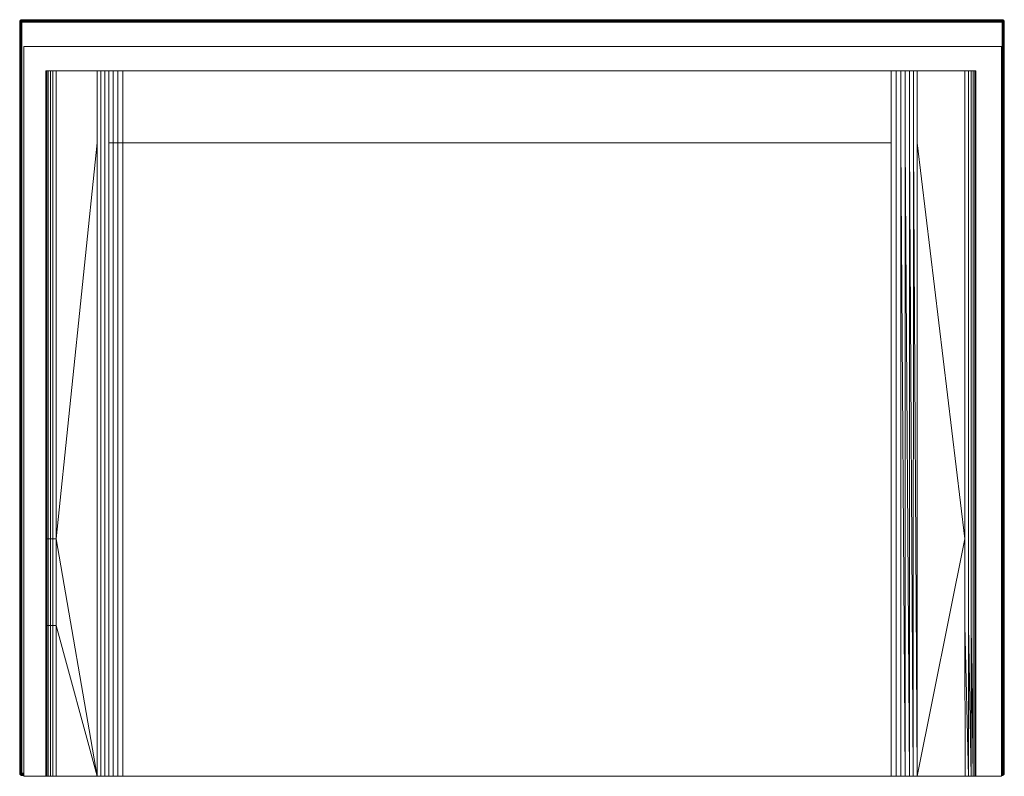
# Model space of a CAD drawing. Header units: millimetres. Extents: x 0 to 2546, y -589 to 456.
# Tile 3 of 4: x 1305 to 1899, y 0 to 456. Entities that reach past the tile are written whole.
import ezdxf

# ---------------------------------------------------------------- set-up
doc = ezdxf.new("R2010")
doc.units = ezdxf.units.MM
doc.layers.add('GM451720_dwg', color=8, linetype='Continuous', lineweight=9)

# ---------------------------------------------------------------- blocks, each defined once
blk = doc.blocks.new('GM451720_dwg-300031-Północ')
at = {"color": 8, "lineweight": 9}
for p, q in [((-593.34, 454.65), (-593.33, 454.85)), ((-593.33, 454.85), (-593.3, 455.04)), ((-593.3, 455.04), (-593.26, 455.21)), ((-593.26, 455.21), (-593.3, 455.04)), ((-593.29, 454.4), (-593.21, 454.96)), ((-593.21, 454.96), (-593.29, 454.4)), ((-593.29, 454.4), (-593.13, 454.92)), ((-593.29, 454.4), (-593.13, 454.92)), ((-593.29, 454.4), (-593.21, 454.4)), ((-593.29, 454.4), (-593.29, 1.86)), ((-593.26, 455.21), (-593.2, 455.37)), ((-593.2, 455.37), (-593.26, 455.21)), ((-593.21, 454.96), (-592.97, 455.37)), ((-592.97, 455.37), (-593.21, 454.96)), ((-593.21, 454.96), (-592.93, 455.33)), ((-593.21, 454.96), (-592.93, 455.33)), ((-593.13, 454.92), (-593.21, 454.96)), ((-593.21, 454.96), (-593.13, 454.92)), ((-593.21, 454.4), (-593.13, 454.92)), ((-593.13, 454.92), (-593.21, 454.4)), ((-593.21, 454.4), (-592.93, 454.84)), ((-593.21, 454.4), (-592.93, 454.84)), ((-593.21, 454.4), (-592.97, 454.4)), ((-593.21, 454.4), (-593.21, 1.86)), ((-593.13, 454.92), (-592.93, 455.33)), ((-592.93, 455.33), (-593.13, 454.92)), ((-593.13, 454.92), (-592.81, 455.21)), ((-593.13, 454.92), (-592.81, 455.21)), ((-592.93, 454.84), (-593.13, 454.92)), ((-593.13, 454.92), (-592.93, 454.84)), ((-592.97, 455.37), (-592.57, 455.61)), ((-592.57, 455.61), (-592.97, 455.37)), ((-592.93, 455.33), (-592.97, 455.37)), ((-592.97, 455.37), (-592.93, 455.33)), ((-592.97, 454.4), (-592.93, 454.84)), ((-592.97, 454.4), (-592.93, 454.84)), ((-592.97, 454.4), (-592.57, 454.4)), ((-592.97, 1.86), (-592.97, 454.4)), ((-592.57, 455.61), (-592.93, 455.33)), ((-592.57, 455.61), (-592.93, 455.33)), ((-592.93, 455.33), (-592.53, 455.53)), ((-592.53, 455.53), (-592.93, 455.33)), ((-592.81, 455.21), (-592.93, 455.33)), ((-592.93, 455.33), (-592.81, 455.21)), ((-592.93, 454.84), (-592.81, 455.21)), ((-592.93, 454.84), (-592.81, 455.21)), ((-592.53, 454.92), (-592.93, 454.84)), ((-592.93, 454.84), (-592.53, 454.92)), ((-592.57, 454.4), (-592.93, 454.84)), ((-592.57, 454.4), (-592.93, 454.84)), ((-592.53, 455.53), (-592.81, 455.21)), ((-592.53, 455.53), (-592.81, 455.21)), ((-592.81, 455.21), (-592.44, 455.33)), ((-592.81, 455.21), (-592.44, 455.33)), ((-592.53, 454.92), (-592.81, 455.21)), ((-592.53, 454.92), (-592.81, 455.21)), ((-592.61, 455.86), (-592.76, 455.8)), ((-592.76, 455.8), (-592.61, 455.86)), ((-592.44, 455.91), (-592.61, 455.86)), ((-592.61, 455.86), (-592.44, 455.91)), ((-592.57, 455.61), (-592, 455.69)), ((-592, 455.69), (-592.57, 455.61)), ((-592.57, 455.61), (-592.53, 455.53)), ((-592.53, 455.53), (-592.57, 455.61)), ((-592.53, 454.92), (-592.57, 454.4)), ((-592.57, 454.4), (-592.53, 454.92)), ((-592.57, 454.4), (-592, 454.4)), ((-592.57, 1.86), (-592.57, 454.4)), ((-592, 455.69), (-592.53, 455.53)), ((-592, 455.69), (-592.53, 455.53)), ((-592.53, 455.53), (-592, 455.61)), ((-592, 455.61), (-592.53, 455.53)), ((-592.53, 455.53), (-592.44, 455.33)), ((-592.44, 455.33), (-592.53, 455.53)), ((-592.44, 455.33), (-592.53, 454.92)), ((-592.53, 454.92), (-592.44, 455.33)), ((-592, 454.96), (-592.53, 454.92)), ((-592.53, 454.92), (-592, 454.96)), ((-592, 454.4), (-592.53, 454.92)), ((-592, 454.4), (-592.53, 454.92)), ((-592.25, 455.94), (-592.44, 455.91)), ((-592.44, 455.91), (-592.25, 455.94)), ((-592, 455.61), (-592.44, 455.33)), ((-592, 455.61), (-592.44, 455.33)), ((-592.44, 455.33), (-592, 455.37)), ((-592.44, 455.33), (-592, 455.37)), ((-592, 454.96), (-592.44, 455.33)), ((-592, 454.96), (-592.44, 455.33)), ((-592.04, 455.95), (-592.25, 455.94)), ((-592.25, 455.94), (-592.04, 455.95)), ((-592.04, 455.95), (-1.2, 455.95)), ((-592, 455.61), (-592, 455.69)), ((-1.19, 455.69), (-592, 455.69)), ((-592, 455.37), (-592, 455.61)), ((-1.19, 455.61), (-592, 455.61)), ((-592, 454.96), (-592, 455.37)), ((-592, 455.37), (-1.19, 455.37)), ((-592, 454.4), (-592, 454.96)), ((-592, 454.96), (-1.19, 454.96)), ((-1.19, 454.4), (-592, 454.4)), ((-592, 454.4), (-592, 1.86)), ((-1.2, 455.95), (-0.99, 455.94)), ((-0.99, 455.94), (-1.2, 455.95)), ((-1.19, 455.69), (-0.67, 455.53)), ((-1.19, 455.69), (-0.63, 455.61)), ((-0.63, 455.61), (-1.19, 455.69)), ((-1.19, 455.69), (-0.67, 455.53)), ((-1.19, 455.69), (-1.19, 455.61)), ((-1.19, 455.61), (-0.75, 455.33)), ((-1.19, 455.61), (-0.67, 455.53)), ((-0.67, 455.53), (-1.19, 455.61)), ((-1.19, 455.61), (-0.75, 455.33)), ((-1.19, 455.61), (-1.19, 455.37)), ((-1.19, 455.37), (-0.75, 455.33)), ((-1.19, 455.37), (-0.75, 455.33)), ((-1.19, 455.37), (-1.19, 454.96)), ((-1.19, 454.96), (-0.75, 455.33)), ((-1.19, 454.96), (-0.75, 455.33)), ((-0.67, 454.92), (-1.19, 454.96)), ((-1.19, 454.96), (-0.67, 454.92)), ((-1.19, 454.96), (-1.19, 454.4)), ((-1.19, 454.4), (-0.67, 454.92)), ((-1.19, 454.4), (-0.67, 454.92)), ((-1.19, 1.86), (-1.19, 454.4)), ((-1.19, 454.4), (-0.63, 454.4)), ((-0.99, 455.94), (-0.8, 455.91)), ((-0.8, 455.91), (-0.99, 455.94)), ((-0.8, 455.91), (-0.63, 455.86)), ((-0.63, 455.86), (-0.8, 455.91)), ((-0.75, 455.33), (-0.67, 455.53)), ((-0.67, 455.53), (-0.75, 455.33)), ((-0.67, 454.92), (-0.75, 455.33)), ((-0.75, 455.33), (-0.38, 455.21)), ((-0.75, 455.33), (-0.38, 455.21)), ((-0.75, 455.33), (-0.67, 454.92)), ((-0.67, 455.53), (-0.63, 455.61)), ((-0.63, 455.61), (-0.67, 455.53)), ((-0.67, 455.53), (-0.38, 455.21)), ((-0.67, 455.53), (-0.26, 455.33)), ((-0.26, 455.33), (-0.67, 455.53)), ((-0.67, 455.53), (-0.38, 455.21)), ((-0.67, 454.92), (-0.38, 455.21)), ((-0.67, 454.92), (-0.38, 455.21)), ((-0.26, 454.84), (-0.67, 454.92)), ((-0.63, 454.4), (-0.67, 454.92)), ((-0.67, 454.92), (-0.26, 454.84)), ((-0.67, 454.92), (-0.63, 454.4)), ((-0.63, 455.86), (-0.48, 455.8)), ((-0.48, 455.8), (-0.63, 455.86)), ((-0.63, 455.61), (-0.26, 455.33)), ((-0.63, 455.61), (-0.22, 455.37)), ((-0.22, 455.37), (-0.63, 455.61)), ((-0.63, 455.61), (-0.26, 455.33)), ((-0.63, 454.4), (-0.26, 454.84)), ((-0.63, 454.4), (-0.26, 454.84)), ((-0.63, 454.4), (-0.22, 454.4)), ((-0.63, 454.4), (-0.63, 1.86)), ((-0.38, 455.21), (-0.26, 455.33)), ((-0.26, 455.33), (-0.38, 455.21)), ((-0.38, 455.21), (-0.26, 454.84)), ((-0.06, 454.92), (-0.38, 455.21)), ((-0.38, 455.21), (-0.26, 454.84)), ((-0.06, 454.92), (-0.38, 455.21)), ((-0.26, 455.33), (-0.22, 455.37)), ((-0.22, 455.37), (-0.26, 455.33)), ((-0.26, 455.33), (-0.06, 454.92)), ((0.02, 454.96), (-0.26, 455.33)), ((-0.06, 454.92), (-0.26, 455.33)), ((0.02, 454.96), (-0.26, 455.33)), ((-0.06, 454.92), (-0.26, 454.84)), ((-0.26, 454.84), (-0.06, 454.92)), ((-0.26, 454.84), (-0.22, 454.4)), ((0.02, 454.4), (-0.26, 454.84)), ((-0.26, 454.84), (-0.22, 454.4)), ((0.02, 454.4), (-0.26, 454.84)), ((-0.22, 455.37), (0.02, 454.96)), ((0.02, 454.96), (-0.22, 455.37)), ((-0.22, 454.4), (0.02, 454.4)), ((-0.22, 454.4), (-0.22, 1.86)), ((0.02, 454.96), (-0.06, 454.92)), ((-0.06, 454.92), (0.02, 454.96)), ((-0.06, 454.92), (0.02, 454.4)), ((0.1, 454.4), (-0.06, 454.92)), ((0.02, 454.4), (-0.06, 454.92)), ((0.1, 454.4), (-0.06, 454.92)), ((0.02, 455.21), (-0.04, 455.37)), ((-0.04, 455.37), (0.02, 455.21)), ((0.06, 455.04), (0.02, 455.21)), ((0.02, 455.21), (0.06, 455.04)), ((0.02, 454.96), (0.1, 454.4)), ((0.1, 454.4), (0.02, 454.96)), ((0.02, 454.4), (0.1, 454.4)), ((0.02, 1.86), (0.02, 454.4)), ((0.06, 455.04), (0.09, 454.85)), ((0.09, 454.85), (0.1, 454.65)), ((0.1, 1.86), (0.1, 454.4)), ((-593.33, 1.66), (-593.34, 1.86)), ((-593.3, 1.47), (-593.33, 1.66)), ((-593.3, 1.47), (-593.26, 1.3)), ((-593.26, 1.3), (-593.3, 1.47)), ((-593.21, 1.29), (-593.29, 1.86)), ((-593.29, 1.86), (-593.13, 1.33)), ((-593.21, 1.86), (-593.29, 1.86)), ((-593.29, 1.86), (-593.13, 1.33)), ((-593.29, 1.86), (-593.21, 1.29)), ((-593.26, 1.3), (-593.2, 1.14)), ((-593.2, 1.14), (-593.26, 1.3)), ((-593.13, 1.33), (-593.21, 1.86)), ((-593.21, 1.86), (-592.93, 1.41)), ((-592.97, 1.86), (-593.21, 1.86)), ((-593.21, 1.86), (-592.93, 1.41)), ((-593.21, 1.86), (-593.13, 1.33)), ((-593.21, 1.29), (-593.13, 1.33)), ((-593.13, 1.33), (-593.21, 1.29)), ((-592.97, 0.89), (-593.21, 1.29)), ((-593.21, 1.29), (-592.93, 0.93)), ((-593.21, 1.29), (-592.93, 0.93)), ((-593.21, 1.29), (-592.97, 0.89)), ((-593.13, 1.33), (-592.93, 1.41)), ((-592.93, 1.41), (-593.13, 1.33)), ((-592.93, 0.93), (-593.13, 1.33)), ((-593.13, 1.33), (-592.81, 1.05)), ((-593.13, 1.33), (-592.81, 1.05)), ((-593.13, 1.33), (-592.93, 0.93)), ((-592.93, 1.41), (-592.97, 1.86)), ((-592.93, 1.41), (-592.97, 1.86)), ((-592.57, 1.86), (-592.97, 1.86)), ((-592.93, 0.93), (-592.97, 0.89)), ((-592.97, 0.89), (-592.93, 0.93)), ((-592.57, 0.64), (-592.97, 0.89)), ((-592.97, 0.89), (-592.57, 0.64)), ((-592.57, 1.86), (-592.93, 1.41)), ((-592.57, 1.86), (-592.93, 1.41)), ((-592.81, 1.05), (-592.93, 1.41)), ((-592.93, 1.41), (-592.53, 1.33)), ((-592.81, 1.05), (-592.93, 1.41)), ((-592.53, 1.33), (-592.93, 1.41)), ((-592.81, 1.05), (-592.93, 0.93)), ((-592.93, 0.93), (-592.81, 1.05)), ((-592.53, 0.73), (-592.93, 0.93)), ((-592.57, 0.64), (-592.93, 0.93)), ((-592.93, 0.93), (-592.53, 0.73)), ((-592.57, 0.64), (-592.93, 0.93)), ((-592.53, 1.33), (-592.81, 1.05)), ((-592.53, 1.33), (-592.81, 1.05)), ((-592.44, 0.93), (-592.81, 1.05)), ((-592.53, 0.73), (-592.81, 1.05)), ((-592.53, 0.73), (-592.81, 1.05)), ((-592.44, 0.93), (-592.81, 1.05)), ((-592.61, 0.65), (-592.76, 0.71)), ((-592.76, 0.71), (-592.61, 0.65)), ((-592.44, 0.6), (-592.61, 0.65)), ((-592.61, 0.65), (-592.44, 0.6)), ((-592.57, 1.86), (-592.53, 1.33)), ((-592.53, 1.33), (-592.57, 1.86)), ((-592, 1.86), (-592.57, 1.86)), ((-592.53, 0.73), (-592.57, 0.64)), ((-592.57, 0.64), (-592.53, 0.73)), ((-592, 0.56), (-592.57, 0.64)), ((-592.57, 0.64), (-592, 0.56)), ((-592, 1.86), (-592.53, 1.33)), ((-592, 1.86), (-592.53, 1.33)), ((-592.53, 1.33), (-592.44, 0.93)), ((-592.53, 1.33), (-592, 1.29)), ((-592.44, 0.93), (-592.53, 1.33)), ((-592, 1.29), (-592.53, 1.33)), ((-592.44, 0.93), (-592.53, 0.73)), ((-592.53, 0.73), (-592.44, 0.93)), ((-592, 0.64), (-592.53, 0.73)), ((-592, 0.56), (-592.53, 0.73)), ((-592.53, 0.73), (-592, 0.64)), ((-592, 0.56), (-592.53, 0.73)), ((-592, 1.29), (-592.44, 0.93)), ((-592, 1.29), (-592.44, 0.93)), ((-592, 0.89), (-592.44, 0.93)), ((-592, 0.64), (-592.44, 0.93)), ((-592, 0.64), (-592.44, 0.93)), ((-592, 0.89), (-592.44, 0.93)), ((-592.25, 0.57), (-592.44, 0.6)), ((-592.44, 0.6), (-592.25, 0.57)), ((-592.04, 0.56), (-592.25, 0.57)), ((-592.25, 0.57), (-592.04, 0.56)), ((-592, 1.86), (-590.78, 1.86)), ((-592, 1.29), (-592, 1.86)), ((-592, 0.89), (-592, 1.29)), ((-590.78, 1.29), (-592, 1.29)), ((-592, 0.64), (-592, 0.89)), ((-590.78, 0.89), (-592, 0.89)), ((-592, 0.56), (-592, 0.64)), ((-592, 0.64), (-590.69, 0.64)), ((-592, 0.56), (-590.7, 0.56)), ((-1.2, 0.56), (-0.99, 0.57)), ((-0.99, 0.57), (-1.2, 0.56)), ((-1.19, 1.86), (-0.67, 1.33)), ((-0.63, 1.86), (-1.19, 1.86)), ((-1.19, 1.86), (-0.67, 1.33)), ((-1.19, 1.86), (-1.19, 1.29)), ((-1.19, 1.29), (-0.67, 1.33)), ((-0.67, 1.33), (-1.19, 1.29)), ((-1.19, 1.29), (-0.75, 0.93)), ((-1.19, 1.29), (-0.75, 0.93)), ((-1.19, 1.29), (-1.19, 0.89)), ((-0.75, 0.93), (-1.19, 0.89)), ((-1.19, 0.64), (-0.75, 0.93)), ((-0.75, 0.93), (-1.19, 0.89)), ((-1.19, 0.64), (-0.75, 0.93)), ((-1.19, 0.89), (-1.19, 0.64)), ((-0.67, 0.73), (-1.19, 0.64)), ((-1.19, 0.56), (-0.67, 0.73)), ((-1.19, 0.64), (-0.67, 0.73)), ((-1.19, 0.56), (-0.67, 0.73)), ((-0.63, 0.64), (-1.19, 0.56)), ((-1.19, 0.64), (-1.19, 0.56)), ((-1.19, 0.56), (-0.63, 0.64)), ((-0.99, 0.57), (-0.8, 0.6)), ((-0.8, 0.6), (-0.99, 0.57)), ((-0.8, 0.6), (-0.63, 0.65)), ((-0.63, 0.65), (-0.8, 0.6)), ((-0.75, 0.93), (-0.67, 1.33)), ((-0.67, 1.33), (-0.75, 0.93)), ((-0.38, 1.05), (-0.75, 0.93)), ((-0.38, 1.05), (-0.75, 0.93)), ((-0.67, 0.73), (-0.75, 0.93)), ((-0.75, 0.93), (-0.67, 0.73)), ((-0.67, 1.33), (-0.63, 1.86)), ((-0.63, 1.86), (-0.67, 1.33)), ((-0.67, 1.33), (-0.26, 1.41)), ((-0.26, 1.41), (-0.67, 1.33)), ((-0.67, 1.33), (-0.38, 1.05)), ((-0.67, 1.33), (-0.38, 1.05)), ((-0.67, 0.73), (-0.38, 1.05)), ((-0.67, 0.73), (-0.38, 1.05)), ((-0.26, 0.93), (-0.67, 0.73)), ((-0.67, 0.73), (-0.26, 0.93)), ((-0.63, 0.64), (-0.67, 0.73)), ((-0.67, 0.73), (-0.63, 0.64)), ((-0.63, 1.86), (-0.26, 1.41)), ((-0.22, 1.86), (-0.63, 1.86)), ((-0.63, 1.86), (-0.26, 1.41)), ((-0.63, 0.64), (-0.26, 0.93)), ((-0.63, 0.64), (-0.26, 0.93)), ((-0.22, 0.89), (-0.63, 0.64)), ((-0.63, 0.64), (-0.22, 0.89)), ((-0.63, 0.65), (-0.48, 0.71)), ((-0.48, 0.71), (-0.63, 0.65)), ((-0.26, 1.41), (-0.38, 1.05)), ((-0.26, 1.41), (-0.38, 1.05)), ((-0.06, 1.33), (-0.38, 1.05)), ((-0.06, 1.33), (-0.38, 1.05)), ((-0.26, 0.93), (-0.38, 1.05)), ((-0.38, 1.05), (-0.26, 0.93)), ((-0.22, 1.86), (-0.26, 1.41)), ((0.02, 1.86), (-0.26, 1.41)), ((0.02, 1.86), (-0.26, 1.41)), ((-0.22, 1.86), (-0.26, 1.41)), ((-0.26, 1.41), (-0.06, 1.33)), ((-0.06, 1.33), (-0.26, 1.41)), ((-0.06, 1.33), (-0.26, 0.93)), ((-0.26, 0.93), (-0.06, 1.33)), ((0.02, 1.29), (-0.26, 0.93)), ((0.02, 1.29), (-0.26, 0.93)), ((-0.22, 0.89), (-0.26, 0.93)), ((-0.26, 0.93), (-0.22, 0.89)), ((0.02, 1.86), (-0.22, 1.86)), ((0.02, 1.29), (-0.22, 0.89)), ((-0.22, 0.89), (0.02, 1.29)), ((0.02, 1.86), (-0.06, 1.33)), ((0.1, 1.86), (-0.06, 1.33)), ((-0.06, 1.33), (0.02, 1.86)), ((0.1, 1.86), (-0.06, 1.33)), ((-0.06, 1.33), (0.02, 1.29)), ((0.02, 1.29), (-0.06, 1.33)), ((0.02, 1.3), (-0.04, 1.14)), ((-0.04, 1.14), (0.02, 1.3)), ((0.1, 1.86), (0.02, 1.29)), ((0.02, 1.29), (0.1, 1.86)), ((0.1, 1.86), (0.02, 1.86)), ((0.06, 1.47), (0.02, 1.3)), ((0.02, 1.3), (0.06, 1.47)), ((0.09, 1.66), (0.06, 1.47)), ((0.1, 1.86), (0.09, 1.66))]:
    blk.add_line(p, q, dxfattribs=at)
at = {"color": 18, "lineweight": 9}
for p, q in [((-540.22, 439.84), (-590.78, 439.84)), ((-590.78, 439.84), (-590.78, 353.71)), ((-59.08, 439.84), (-540.22, 439.84)), ((-1.68, 439.84), (-59.08, 439.84)), ((-1.68, 390.57), (-1.68, 439.84)), ((-577.67, 425.04), (-577.67, 381.66)), ((-577.5, 425.04), (-577.67, 425.04)), ((-576.97, 425.04), (-577.5, 425.04)), ((-577.5, 425.04), (-577.5, 381.66)), ((-576.97, 425.04), (-576.97, 381.66)), ((-576.09, 425.04), (-576.97, 425.04)), ((-574.85, 425.04), (-576.09, 425.04)), ((-576.09, 425.04), (-576.09, 381.66)), ((-574.86, 381.66), (-574.85, 425.04)), ((-573.27, 425.04), (-574.85, 425.04)), ((-573.27, 381.66), (-573.27, 425.04)), ((-571.33, 425.04), (-573.27, 425.04)), ((-571.34, 381.66), (-571.33, 425.04)), ((-546.56, 425.04), (-571.33, 425.04)), ((-546.56, 425.04), (-546.56, 381.66)), ((-544.37, 425.04), (-546.56, 425.04)), ((-542.04, 425.04), (-544.37, 425.04)), ((-544.37, 425.04), (-544.37, 381.66)), ((-542.04, 425.04), (-542.03, 381.66)), ((-539.55, 425.04), (-542.04, 425.04)), ((-536.92, 425.04), (-539.55, 425.04)), ((-539.55, 425.04), (-539.55, 381.66)), ((-536.92, 425.04), (-534.14, 425.04)), ((-536.92, 381.66), (-536.92, 425.04)), ((-534.14, 425.04), (-531.22, 425.04)), ((-534.14, 381.66), (-534.14, 425.04)), ((-531.22, 381.66), (-531.22, 425.04)), ((-68.08, 425.04), (-531.22, 425.04)), ((-68.08, 425.04), (-68.08, 381.66)), ((-65.14, 425.04), (-68.08, 425.04)), ((-62.34, 425.04), (-65.14, 425.04)), ((-65.14, 425.04), (-65.14, 381.66)), ((-59.67, 425.04), (-62.34, 425.04)), ((-62.34, 425.04), (-62.34, 381.66)), ((-59.67, 425.04), (-59.67, 381.66)), ((-57.13, 425.04), (-59.67, 425.04)), ((-57.13, 381.66), (-57.13, 425.04)), ((-54.72, 425.04), (-57.13, 425.04)), ((-54.72, 381.66), (-54.72, 425.04)), ((-52.44, 425.04), (-54.72, 425.04)), ((-52.45, 381.66), (-52.44, 425.04)), ((-23.61, 425.04), (-52.44, 425.04)), ((-21.58, 425.04), (-23.61, 425.04)), ((-23.61, 425.04), (-23.6, 381.66)), ((-19.93, 425.04), (-21.58, 425.04)), ((-21.58, 425.04), (-21.58, 381.66)), ((-18.64, 425.04), (-19.93, 425.04)), ((-19.93, 425.04), (-19.92, 381.66)), ((-18.64, 425.04), (-18.63, 381.66)), ((-17.71, 425.04), (-18.64, 425.04)), ((-17.71, 381.66), (-17.71, 425.04)), ((-17.16, 425.04), (-17.71, 425.04)), ((-17.16, 381.66), (-17.16, 425.04)), ((-16.98, 425.04), (-17.16, 425.04)), ((-16.98, 381.66), (-16.98, 425.04)), ((-1.68, 353.71), (-1.68, 390.57)), ((-577.67, 381.66), (-577.67, 330.18)), ((-577.5, 381.66), (-577.5, 330.18)), ((-576.97, 381.66), (-576.97, 330.18)), ((-576.09, 381.66), (-576.09, 330.18)), ((-574.86, 330.18), (-574.86, 381.66)), ((-573.28, 330.18), (-573.27, 381.66)), ((-571.34, 330.18), (-571.34, 381.66)), ((-546.56, 381.66), (-571.34, 143.14)), ((-546.56, 381.66), (-546.56, 0)), ((-544.37, 381.66), (-544.37, 0)), ((-542.03, 381.66), (-542.04, 0)), ((-539.55, 381.66), (-536.92, 381.66)), ((-539.55, 0), (-539.55, 381.66)), ((-536.92, 381.66), (-534.14, 381.66)), ((-536.92, 0), (-536.92, 381.66)), ((-534.14, 381.66), (-531.22, 381.66)), ((-534.14, 0), (-534.14, 381.66)), ((-531.22, 0), (-531.22, 381.66)), ((-531.22, 381.66), (-68.08, 381.66)), ((-68.08, 381.66), (-68.08, 0)), ((-65.14, 381.66), (-65.14, 0)), ((-62.34, 381.66), (-59.68, 0)), ((-62.34, 381.66), (-62.34, 0)), ((-59.67, 381.66), (-59.68, 0)), ((-57.14, 0), (-59.67, 381.66)), ((-57.14, 0), (-57.13, 381.66)), ((-54.75, 0), (-57.13, 381.66)), ((-54.75, 0), (-54.72, 381.66)), ((-52.48, 0), (-54.72, 381.66)), ((-52.48, 0), (-52.45, 381.66)), ((-52.45, 381.66), (-23.59, 143.14)), ((-23.6, 381.66), (-23.59, 330.18)), ((-21.58, 381.66), (-21.57, 330.18)), ((-19.92, 381.66), (-19.92, 330.18)), ((-18.63, 330.18), (-18.63, 381.66)), ((-17.71, 330.18), (-17.71, 381.66)), ((-17.16, 330.18), (-17.16, 381.66)), ((-16.98, 330.18), (-16.98, 381.66)), ((-590.78, 353.71), (-590.78, 330.18)), ((-1.68, 330.18), (-1.68, 353.71)), ((-590.78, 330.18), (-590.78, 90.78)), ((-577.67, 330.18), (-577.67, 143.14)), ((-577.5, 330.18), (-577.5, 143.14)), ((-576.97, 330.18), (-576.97, 143.14)), ((-576.09, 330.18), (-576.09, 143.14)), ((-574.86, 143.14), (-574.86, 330.18)), ((-573.28, 143.14), (-573.28, 330.18)), ((-571.34, 143.14), (-571.34, 330.18)), ((-23.59, 330.18), (-23.59, 143.14)), ((-21.57, 330.18), (-21.57, 143.14)), ((-19.92, 330.18), (-19.92, 143.14)), ((-18.63, 143.14), (-18.63, 330.18)), ((-17.71, 143.14), (-17.71, 330.18)), ((-17.16, 143.14), (-17.16, 330.18)), ((-16.98, 0), (-16.98, 330.18)), ((-1.68, 143.14), (-1.68, 330.18)), ((-577.67, 143.14), (-577.67, 90.78)), ((-577.5, 143.14), (-576.97, 143.14)), ((-577.5, 143.14), (-577.5, 90.78)), ((-576.97, 143.14), (-576.09, 143.14)), ((-576.97, 143.14), (-576.97, 90.79)), ((-574.86, 143.14), (-576.09, 143.14)), ((-576.09, 143.14), (-576.09, 90.8)), ((-574.86, 90.81), (-574.86, 143.14)), ((-573.28, 143.14), (-574.86, 143.14)), ((-573.28, 90.83), (-573.28, 143.14)), ((-571.34, 143.14), (-573.28, 143.14)), ((-571.34, 90.85), (-571.34, 143.14)), ((-546.56, 0), (-571.34, 143.14)), ((-52.48, 0), (-23.59, 143.14)), ((-23.59, 143.14), (-23.59, 90.78)), ((-21.57, 143.14), (-21.57, 90.78)), ((-19.92, 143.14), (-19.92, 90.78)), ((-18.63, 90.78), (-18.63, 143.14)), ((-17.71, 90.78), (-17.71, 143.14)), ((-17.16, 90.78), (-17.16, 143.14)), ((-1.68, 90.78), (-1.68, 143.14)), ((-590.78, 90.78), (-590.78, 0)), ((-577.67, 90.78), (-577.67, 0)), ((-576.97, 90.79), (-577.5, 90.78)), ((-577.5, 90.78), (-577.5, 0)), ((-576.09, 90.8), (-576.97, 90.79)), ((-576.97, 90.79), (-576.97, 0)), ((-574.86, 90.81), (-576.09, 90.8)), ((-576.09, 90.8), (-576.09, 0)), ((-573.28, 90.83), (-574.86, 90.81)), ((-574.85, 0), (-574.86, 90.81)), ((-571.34, 90.85), (-573.28, 90.83)), ((-573.27, 0), (-573.28, 90.83)), ((-571.33, 0), (-571.34, 90.85)), ((-546.56, 0), (-571.34, 90.85)), ((-23.59, 90.78), (-21.56, 0)), ((-23.59, 90.78), (-23.57, 0)), ((-21.57, 90.78), (-19.91, 0)), ((-21.57, 90.78), (-21.56, 0)), ((-19.92, 90.78), (-18.63, 0)), ((-19.92, 90.78), (-19.91, 0)), ((-18.63, 0), (-18.63, 90.78)), ((-17.71, 0), (-17.71, 90.78)), ((-17.16, 0), (-17.16, 90.78)), ((-1.68, 90.78), (-1.68, 0)), ((-577.67, 0), (-590.78, 0)), ((-577.67, 0), (-577.5, 0)), ((-577.5, 0), (-576.97, 0)), ((-576.97, 0), (-576.09, 0)), ((-576.09, 0), (-574.85, 0)), ((-574.85, 0), (-573.27, 0)), ((-573.27, 0), (-571.33, 0)), ((-571.33, 0), (-546.56, 0)), ((-546.56, 0), (-544.37, 0)), ((-544.37, 0), (-542.04, 0)), ((-542.04, 0), (-539.55, 0)), ((-539.55, 0), (-536.92, 0)), ((-536.92, 0), (-534.14, 0)), ((-534.14, 0), (-531.22, 0)), ((-531.22, 0), (-68.08, 0)), ((-68.08, 0), (-65.14, 0)), ((-65.14, 0), (-62.34, 0)), ((-62.34, 0), (-59.68, 0)), ((-59.68, 0), (-57.14, 0)), ((-57.14, 0), (-54.75, 0)), ((-54.75, 0), (-52.48, 0)), ((-52.48, 0), (-23.57, 0)), ((-23.57, 0), (-21.56, 0)), ((-21.56, 0), (-19.91, 0)), ((-19.91, 0), (-18.63, 0)), ((-18.63, 0), (-17.71, 0)), ((-17.71, 0), (-17.16, 0)), ((-17.16, 0), (-16.98, 0)), ((-1.68, 0), (-16.98, 0))]:
    blk.add_line(p, q, dxfattribs=at)

msp = doc.modelspace()

# ---------------------------------------------------------------- block references
at = {"layer": 'GM451720_dwg'}
msp.add_blockref('GM451720_dwg-300031-Północ', (1898.81, 0), dxfattribs=at)

doc.saveas('drawing.dxf')
